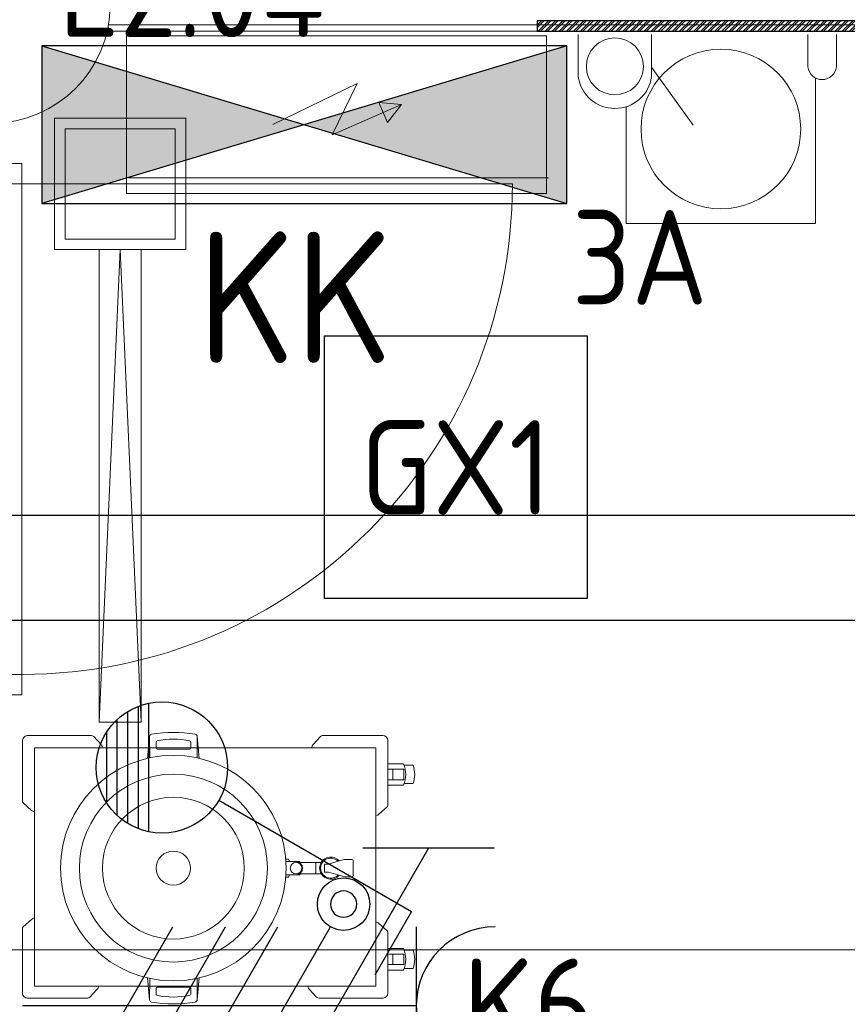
# Model space of a CAD drawing. Header units: millimetres. Extents: x -39149 to 267781, y -2340 to 58540.
# Tile 176 of 244: x 43264 to 44840, y 4997 to 6872. Entities that reach past the tile are written whole.
import ezdxf
from ezdxf.enums import TextEntityAlignment as Align

# ---------------------------------------------------------------- set-up
doc = ezdxf.new("R2010")
doc.units = ezdxf.units.MM
doc.header["$LTSCALE"] = 100
doc.header["$MEASUREMENT"] = 0
doc.linetypes.add('B0605', pattern=[141, 70, -35, 1, -35])
doc.linetypes.add('E_GOOT2', pattern=[2000, 1000, 1000])
for name, color, linetype in [('00  Bestaand', 7, 'Continuous'), ('00  Bestaande kolommen', 7, 'Continuous'), ('22 C Binnenwanden', 7, 'Continuous'), ('22 C Binnenwanden Deuren', 7, 'Continuous'), ('22 C Binnenwanden Laagscheidingslijnen', 7, 'Continuous'), ('45 Plafond', 7, 'Continuous'), ('73 Keuken', 7, 'Continuous'), ('73 Keuken 2D arcering', 7, 'Continuous'), ('A Stramien', 7, 'Continuous'), ('Achterhout', 6, 'Continuous'), ('AL$1A---_ALGEMEEN--bestaand', 9, 'Continuous'), ('EL6122--_L', 4, 'Continuous'), ('EL6131--_KG', 3, 'Continuous'), ('EL6212--_LAAGSPANNING', 3, 'Continuous'), ('EL6221--_KRACHT_400', 3, 'Continuous'), ('EL6222--_KRACHT_230', 3, 'Continuous'), ('EL6311--_LICHT_BINNEN', 3, 'Continuous')]:
    doc.layers.add(name, color=color, linetype=linetype)
doc.styles.add('BURO-018', font='isocp.shx', dxfattribs={"height": 180})
doc.styles.add('GENERATED_STYLE_3', font='swiss.ttf', dxfattribs={"width": 0.96})
doc.styles.add('STABICAD-018', font='ISOCP.SHX', dxfattribs={"height": 1.8})
doc.styles.add('STABICAD-025', font='ISOCP.SHX', dxfattribs={"height": 2.5})

# ---------------------------------------------------------------- blocks, each defined once
blk = doc.blocks.new('Slab_119_7', base_point=(34211.5, 612.1))
at = {"layer": '45 Plafond', "color": 8, "linetype": 'Continuous', "lineweight": 0}
blk.add_lwpolyline([(34211.5, 612.1, 0.066229), (50336.5, 5152.1), (50336.5, 11626.8), (48610, 11626.8), (48610, 11625), (43211.5, 11625), (43211.5, 5466.1), (41411.5, 5466.1), (41411.5, 10199.6), (34211.5, 10199.6)], format="xyb", close=True, dxfattribs=at)
blk = doc.blocks.new('Wall_50_7', base_point=(11.5, 5100))
at = {"layer": '00  Bestaand', "color": 8, "linetype": 'Continuous', "lineweight": 0}
blk.add_arc((25200.1, 63538.7), 63561, 286.632916, 293.148077, dxfattribs=at)
blk = doc.blocks.new('D1a bi h 14_35')
at = {"layer": '22 C Binnenwanden Deuren', "color": 8, "linetype": 'Continuous', "lineweight": 0}
for p, q in [((-467, 0), (-467, 934)), ((-506, 0), (-450, 0)), ((-506, 0), (-506, -114)), ((-467, 0), (467, 0)), ((-467, -40), (-467, 0)), ((450, 0), (506, 0)), ((467, 0), (467, -40)), ((506, -114), (506, 0)), ((-506, -7), (-506, -19)), ((506, -7), (506, -19)), ((-506, -19), (-506, -31)), ((-506, -31), (-506, -83)), ((506, -19), (506, -31)), ((506, -31), (506, -83)), ((467, -40), (-467, -40)), ((-450, -40), (-450, -114)), ((450, -40), (450, -114)), ((-506, -83), (-506, -95)), ((506, -83), (506, -95)), ((-506, -95), (-506, -107)), ((506, -95), (506, -107)), ((-506, -114), (-450, -114)), ((450, -114), (506, -114))]:
    blk.add_line(p, q, dxfattribs=at)
blk.add_arc((-467, 0), 934, 0, 90, dxfattribs=at)
blk = doc.blocks.new('Wall_350_7', base_point=(43211.5, 2504.8))
at = {"layer": '22 C Binnenwanden Deuren', "color": 1, "linetype": 'Continuous', "lineweight": 0, "zscale": 1000, "rotation": 270}
blk.add_blockref('D1a bi h 14_35', (43268.5, 6092.1), dxfattribs=at)
blk = doc.blocks.new('Wall_351_7', base_point=(43211.5, 6900))
at = {"layer": '22 C Binnenwanden', "color": 8, "linetype": 'Continuous', "lineweight": 0}
blk.add_line((43430.9, 6850), (50336.5, 6850), dxfattribs=at)
at = {"layer": '22 C Binnenwanden Laagscheidingslijnen', "color": 8, "linetype": 'Continuous', "lineweight": 0}
for p, q in [((43433.2, 6862), (43436.5, 6862)), ((43436.5, 6862), (50336.5, 6862))]:
    blk.add_line(p, q, dxfattribs=at)
blk = doc.blocks.new('Column_28_7', base_point=(43211.5, 6900))
at = {"layer": '00  Bestaande kolommen', "color": 8, "linetype": 'Continuous', "lineweight": 0}
blk.add_circle((43211.5, 6900), 225, dxfattribs=at)
blk = doc.blocks.new('Standard grid marker_9')
at = {"layer": 'A Stramien', "color": 8, "linetype": 'B0605', "lineweight": 0}
blk.add_line((4000, 0), (53996.3, 0), dxfattribs=at)
at = {"layer": 'A Stramien', "color": 4, "lineweight": 0, "style": 'GENERATED_STYLE_3'}
blk.add_attdef('AC_MARKERTEXT_1', text='', height=100, dxfattribs=at).set_placement((-139.2, -80), align=Align.BOTTOM_LEFT)
blk = doc.blocks.new('1114A1WD')
at = {"color": 0, "linetype": 'Continuous'}
for p, q in [((1.225, 2), (-1.225, 2)), ((1.166, 1.8), (-1.166, 1.8)), ((1.068, 1.6), (-1.068, 1.6)), ((0.917, 1.4), (-0.917, 1.4)), ((0.678, 1.2), (-0.678, 1.2))]:
    blk.add_line(p, q, dxfattribs=at)
blk = doc.blocks.new('1114A1-WD3')
at = {"color": 0, "linetype": 'Continuous'}
for p, q in [((0.625, 3.333), (2.742, 7)), ((2.742, 7), (3.955, 6.3))]:
    blk.add_line(p, q, dxfattribs=at)
blk.add_circle((0, 2.25), 1.25, dxfattribs=at)
at = {"color": 0, "zscale": 100}
blk.add_blockref('1114A1WD', (0, 0), dxfattribs=at)
at = {"color": 0, "linetype": 'Continuous', "style": 'BURO-018'}
blk.add_attdef('SWITCHCODE', text='', height=1.8, dxfattribs=at).set_placement((3.356, 9), align=Align.MIDDLE)
at = {"color": 0, "linetype": 'Continuous', "style": 'BURO-018', "flags": 1}
blk.add_attdef('ARTICLECODE', text='', height=1.8, dxfattribs=at).set_placement((0, 0), align=Align.MIDDLE)
blk = doc.blocks.new('111406-WD3')
at = {"color": 0, "linetype": 'Continuous'}
for p, q in [((0.625, 3.333), (2.742, 7)), ((2.742, 7), (3.955, 6.3)), ((-0.625, 1.167), (-2.742, -2.5)), ((-2.742, -2.5), (-3.955, -1.8))]:
    blk.add_line(p, q, dxfattribs=at)
blk.add_circle((0, 2.25), 1.25, dxfattribs=at)
at = {"color": 0, "zscale": 100}
blk.add_blockref('1114A1WD', (0, 0), dxfattribs=at)
at = {"color": 0, "linetype": 'Continuous', "style": 'BURO-018'}
blk.add_attdef('SWITCHCODE', text='', height=1.8, dxfattribs=at).set_placement((3.416, 9), align=Align.MIDDLE)
at = {"color": 0, "linetype": 'Continuous', "style": 'BURO-018', "flags": 1}
blk.add_attdef('ARTICLECODE', text='', height=1.8, dxfattribs=at).set_placement((0, 0), align=Align.MIDDLE)
blk = doc.blocks.new('E00120')
at = {"color": 0, "linetype": 'Continuous'}
for p, q in [((-2.5, 2.5), (2.5, 2.5)), ((-2.5, -2.5), (-2.5, 2.5)), ((2.5, 2.5), (2.5, -2.5)), ((2.5, -2.5), (-2.5, -2.5))]:
    blk.add_line(p, q, dxfattribs=at)
at = {"color": 0, "linetype": 'Continuous', "style": 'BURO-018'}
for tag, p in [('PANEL', (0, 8)), ('CIRCUIT', (0, 5)), ('SUBCIRCUIT', (4.5, 5)), ('LIGHTFIXTURECODE', (0, 0)), ('SWITCHCODE', (4.5, -4.5))]:
    blk.add_attdef(tag, text='', height=1.8, dxfattribs=at).set_placement(p, align=Align.MIDDLE)
blk = doc.blocks.new('111304')
at = {"color": 0, "linetype": 'Continuous'}
for p, q in [((-1.5, 4.5), (1.5, 4.5)), ((0, 1), (0, 4.5))]:
    blk.add_line(p, q, dxfattribs=at)
blk.add_arc((0, 6), 1.5, 180, 0, dxfattribs=at)
at = {"color": 0, "linetype": 'Continuous', "style": 'BURO-018'}
for tag, p in [('PANEL', (0, 11.5)), ('CIRCUIT', (0, 8.5)), ('SUBCIRCUIT', (4.5, 8.5))]:
    blk.add_attdef(tag, text='', height=1.8, dxfattribs=at).set_placement(p, align=Align.MIDDLE)
at = {"color": 0, "linetype": 'Continuous', "style": 'BURO-018', "flags": 1}
for tag, p in [('POWERCODE', (13, 8.5)), ('ARTICLECODE', (0, 0))]:
    blk.add_attdef(tag, text='', height=1.8, dxfattribs=at).set_placement(p, align=Align.MIDDLE)
blk = doc.blocks.new('1116A4B')
at = {"color": 0, "linetype": 'Continuous'}
for p, q in [((-5, 4), (-5, 1)), ((5, 4), (-5, 4)), ((-5, 4), (5, 1)), ((5, 4), (-5, 1)), ((5, 1), (5, 4)), ((-5, 1), (5, 1))]:
    blk.add_line(p, q, dxfattribs=at)
for points in [[(-5, 4), (0, 2.5), (-5, 1)], [(5, 4), (0, 2.5), (5, 1)]]:
    blk.add_solid(points, dxfattribs=at)
at = {"color": 0, "linetype": 'Continuous', "style": 'STABICAD-018'}
for tag, p in [('PANEL', (0, 15)), ('CIRCUIT', (0, 9)), ('SUBCIRCUIT', (4.5, 9)), ('PANELNAME', (0, 6)), ('ARTICLECODE', (0, 0))]:
    blk.add_attdef(tag, text='', height=1.8, dxfattribs=at).set_placement(p, align=Align.MIDDLE)
blk.add_attdef('CASCADINGPANEL', (0, 0), '', height=1.8, dxfattribs=at)
blk = doc.blocks.new('111304D')
at = {"layer": 'AL$1A---_ALGEMEEN--bestaand', "color": 0, "linetype": 'Continuous'}
for p, q in [((-3, 9.982), (-3, 7.482)), ((-3, 8.732), (1.5, 6.134)), ((-1.5, 8.5), (1.5, 8.5)), ((0, 1), (0, 8.5)), ((1.5, 5.134), (-1.5, 6.866)), ((1.5, 4.134), (-1.5, 5.866)), ((1.5, 3.134), (-1.5, 4.866)), ((1.5, 2.134), (-1.5, 3.866))]:
    blk.add_line(p, q, dxfattribs=at)
blk.add_lwpolyline([(-1.683, 7.116, 1), (-2.183, 7.116, 1)], format="xyb", close=True, dxfattribs=at)
blk.add_circle((-1.933, 7.116), 0.5, dxfattribs=at)
blk.add_arc((0, 10), 1.5, 180, 0, dxfattribs=at)
at = {"layer": 'AL$1A---_ALGEMEEN--bestaand', "color": 0, "linetype": 'Continuous', "style": 'BURO-018'}
for tag, p in [('CIRCUIT', (0, 12.5)), ('PANEL', (0, 12.5)), ('SUBCIRCUIT', (4.5, 12.5))]:
    blk.add_attdef(tag, text='', height=1.8, dxfattribs=at).set_placement(p, align=Align.MIDDLE)
at = {"layer": 'AL$1A---_ALGEMEEN--bestaand', "color": 0, "linetype": 'Continuous', "style": 'BURO-018', "flags": 1}
for tag, p in [('POWERCODE', (13, 12.5)), ('ARTICLECODE', (0, 0))]:
    blk.add_attdef(tag, text='', height=1.8, dxfattribs=at).set_placement(p, align=Align.MIDDLE)

msp = doc.modelspace()

# ---------------------------------------------------------------- hatches: boundary and pattern name
at = {"layer": 'Achterhout'}
h = msp.add_hatch(dxfattribs=at)
h.set_pattern_fill('ANSI32', color=256)
h.set_pattern_definition([(45, (6881.397, -3700.376), (-6.735192, 6.735192), []), (45, (6885.887, -3700.376), (-6.735192, 6.735192), [])])
h.paths.add_polyline_path([(44249.4, 6850), (44949.4, 6850), (44949.4, 6870), (44249.4, 6870)])

# ---------------------------------------------------------------- linework, layer by layer
at = {"layer": '73 Keuken', "color": 8, "linetype": 'Continuous', "lineweight": 0}
for p, q in [((43467.6, 6841.2), (43467.6, 6541.2)), ((44267.6, 6841.2), (43467.6, 6841.2)), ((44267.6, 6541.2), (44267.6, 6841.2)), ((44327.6, 6843.7), (44327.6, 6763.7)), ((44467.6, 6763.7), (44467.6, 6843.7)), ((44765, 6843.7), (44765, 6782.1)), ((44819.4, 6782.1), (44819.4, 6843.7)), ((44467.6, 6781.6), (44546.8, 6670.9)), ((44779.4, 6760.1), (44779.4, 6483.7)), ((43746.1, 6672.2), (43906.8, 6750.5)), ((43906.8, 6750.5), (43859.2, 6652.9)), ((43991.6, 6710.7), (43947.9, 6714.6)), ((43947.9, 6714.6), (43956.3, 6695.3)), ((43859.2, 6652.9), (43991.6, 6710.7)), ((43964.7, 6676), (43956.3, 6695.3)), ((43991.6, 6710.7), (43964.7, 6676)), ((44419.4, 6483.7), (44419.4, 6706.6)), ((43330.7, 6434.2), (43330.7, 6684.2)), ((43330.7, 6684.2), (43580.7, 6684.2)), ((43580.7, 6684.2), (43580.7, 6434.2)), ((43350.7, 6454.2), (43350.7, 6664.2)), ((43350.7, 6664.2), (43560.7, 6664.2)), ((43560.7, 6664.2), (43560.7, 6454.2)), ((44271.3, 6570.6), (43471.3, 6570.6)), ((43467.6, 6541.2), (44267.6, 6541.2)), ((44779.4, 6483.7), (44419.4, 6483.7)), ((43560.7, 6454.2), (43350.7, 6454.2)), ((43580.7, 6434.2), (43330.7, 6434.2)), ((43415.7, 5534.2), (43415.7, 6434.2)), ((43415.7, 6434.2), (43495.7, 6434.2)), ((43455.7, 6434.2), (43415.7, 5534.2)), ((43495.7, 5534.2), (43455.7, 6434.2)), ((43495.7, 6434.2), (43495.7, 5534.2)), ((43495.7, 5534.2), (43415.7, 5534.2)), ((43269.5, 5383.9), (43269.5, 5498.5)), ((43278.5, 5508.5), (43400.8, 5508.5)), ((43405.3, 5506.9), (43419.4, 5491.4)), ((43507.6, 5465.2), (43511.6, 5506.9)), ((43512, 5466.1), (43511.6, 5506.9)), ((43524, 5484.6), (43524, 5496.3)), ((43590, 5496.3), (43590, 5484.6)), ((43602.3, 5506.9), (43602, 5466.1)), ((43606.3, 5465.2), (43602.3, 5506.9)), ((43823.1, 5491.4), (43837.2, 5506.9)), ((43840.9, 5508.5), (43955.5, 5508.5)), ((43965.5, 5499.5), (43965.5, 5377.3)), ((43292.5, 5485.5), (43942.5, 5485.5)), ((43292.5, 5031.5), (43292.5, 5485.5)), ((43588, 5482.6), (43526, 5482.6)), ((43942.5, 5485.5), (43942.5, 5031.5)), ((43965.2, 5444.5), (43995.8, 5444.5)), ((43966.6, 5455), (43995.3, 5455)), ((43974.8, 5424.5), (43974.8, 5444.5)), ((43995.8, 5444.5), (43995.8, 5424.5)), ((43996.5, 5452), (44013.5, 5452)), ((43995.8, 5424.5), (43965.5, 5424.5)), ((43995.3, 5414), (43965.5, 5414)), ((44013.5, 5417), (43996.5, 5417.1)), ((43286.6, 5366.1), (43271.1, 5380.2)), ((43963.9, 5372.7), (43948.4, 5358.6)), ((43771.1, 5273.4), (43776.1, 5273.4)), ((43776.1, 5273.4), (43777.3, 5270.6)), ((43777.3, 5270.6), (43777.4, 5268.6)), ((43872.4, 5269.8), (43852.1, 5263.9)), ((43872.4, 5269.8), (43882.7, 5272.7)), ((43882.7, 5272.7), (43896.6, 5272.7)), ((43899.6, 5269.9), (43899.6, 5242.4)), ((43777.4, 5268.6), (43771.4, 5268.6)), ((43777.4, 5268.6), (43797.5, 5268.8)), ((43797.5, 5268.8), (43797.5, 5267.6)), ((43797.5, 5267.6), (43797.5, 5267.1)), ((43797.5, 5267.1), (43828.5, 5267.1)), ((43828.5, 5267.1), (43828.5, 5245.1)), ((43828.5, 5267.1), (43838.6, 5267.1)), ((43852.1, 5263.9), (43845, 5263.9)), ((43845, 5263.9), (43845, 5248.4)), ((43776.1, 5238.8), (43771.1, 5238.8)), ((43777.4, 5243.6), (43771.4, 5243.6)), ((43777.4, 5242.2), (43776.1, 5238.8)), ((43797.5, 5243.4), (43777.4, 5243.6)), ((43777.4, 5243.6), (43777.4, 5242.2)), ((43828.5, 5245.1), (43797.5, 5245.1)), ((43797.5, 5245.1), (43797.5, 5243.4)), ((43829.1, 5245.1), (43838.6, 5245.1)), ((43845, 5248.4), (43852.1, 5248.4)), ((43852.1, 5248.4), (43883.6, 5239.4)), ((43883.6, 5239.4), (43896.6, 5239.4)), ((43271.1, 5144.3), (43286.6, 5158.4)), ((43269.6, 5017.5), (43269.5, 5139.8)), ((43948.4, 5150.9), (43963.9, 5136.8)), ((43965.5, 5133.1), (43965.5, 5018.5)), ((43966.6, 5103), (43995.3, 5103)), ((43965.2, 5092.5), (43995.8, 5092.5)), ((43974.8, 5072.5), (43974.8, 5092.5)), ((43995.8, 5092.5), (43995.8, 5072.5)), ((43996.5, 5100), (44013.5, 5100)), ((43995.8, 5072.5), (43965.5, 5072.5)), ((44013.5, 5065), (43996.5, 5065.1)), ((43507.6, 5047.1), (43511.6, 5005.4)), ((43512, 5046.1), (43511.6, 5005.4)), ((43602.3, 5005.4), (43602, 5046.1)), ((43606.3, 5047.1), (43602.3, 5005.4)), ((43995.3, 5062), (43965.5, 5062)), ((43942.5, 5031.5), (43292.5, 5031.5)), ((43411.9, 5025.6), (43397.8, 5010.1)), ((43524, 5027.6), (43524, 5015.9)), ((43588, 5029.6), (43526, 5029.6)), ((43590, 5015.9), (43590, 5027.6)), ((43829.7, 5010.1), (43815.6, 5025.6)), ((43394.1, 5008.5), (43279.5, 5008.5)), ((43956.5, 5008.5), (43834.3, 5008.5))]:
    msp.add_line(p, q, dxfattribs=at)
for centre, radius in [((44397.6, 6783), 54.2), ((44599.4, 6663.7), 152), ((43557, 5256.1), 214.8), ((43557, 5256.1), 179), ((43557, 5256.1), 135), ((43557, 5256.1), 32.5), ((43790.5, 5256.1), 11)]:
    msp.add_circle(centre, radius, dxfattribs=at)
for centre, radius, start, end in [((44792.2, 6785.3), 27.4, 186.7098, 353.2902), ((44397.6, 6773.7), 70.7, 188.1301, 351.8699), ((43557, 5241.4), 273, 81.2282, 98.7718), ((43279.5, 5498.5), 10, 95.625, 180), ((43400.8, 5501.4), 7.09, 50.3682, 90.0226), ((43516, 5506.9), 4.37, 98.7718, 180.4657), ((43526, 5496.3), 2, 102.2197, 180), ((43557, 5353.2), 148.5, 77.7803, 102.2197), ((43588, 5496.3), 2, 0, 77.7803), ((43597.9, 5506.9), 4.37, 359.5343, 81.2282), ((43840.9, 5503.5), 5, 90, 137.6195), ((43955.5, 5498.5), 10, 5.625, 90), ((43412.1, 5484.6), 10, 14.3676, 42.3805), ((43526, 5484.6), 2, 180, 270), ((43588, 5484.6), 2, 270, 0), ((43830.5, 5484.6), 10, 137.6195, 174.97), ((43947, 5434.5), 52.5, 337.0351, 22.9649), ((43964, 5434.5), 52.5, 340.5448, 19.4552), ((43274.5, 5383.9), 5, 180, 227.6195), ((43293.4, 5373.5), 10, 227.6195, 264.97), ((43958.4, 5377.2), 7.09, 320.3682, 0.0226), ((43941.6, 5366), 10, 284.3676, 312.3805), ((43856.5, 5256.1), 19.1, 43.1282, 316.8718), ((43856.5, 5256.1), 21, 40.529, 148.4119), ((43896.6, 5269.7), 3, 2.3077, 90), ((43790.5, 5256.1), 12.5, 270, 90), ((43856.5, 5256.1), 21, 148.4119, 211.5881), ((43856.5, 5256.1), 21, 211.5881, 319.471), ((43896.6, 5242.4), 3, 270, 0), ((43293.4, 5151), 10, 104.3676, 132.3805), ((43276.6, 5139.8), 7.09, 140.3682, 180.0226), ((43941.6, 5143.5), 10, 47.6195, 84.97), ((43960.5, 5133.1), 5, 0, 47.6195), ((43947, 5082.5), 52.5, 337.0351, 22.9649), ((43964, 5082.5), 52.5, 340.5448, 19.4552), ((43404.6, 5032.4), 10, 317.6195, 354.97), ((43526, 5027.6), 2, 90, 180), ((43588, 5027.6), 2, 0, 90), ((43823, 5032.4), 10, 194.3676, 222.3805), ((43279.5, 5018.5), 10, 185.625, 270), ((43394.1, 5013.5), 5, 270, 317.6195), ((43526, 5015.9), 2, 180, 257.7803), ((43557, 5159.1), 148.5, 257.7803, 282.2197), ((43588, 5015.9), 2, 282.2197, 0), ((43834.3, 5015.6), 7.09, 230.3682, 270.0226), ((43955.5, 5018.5), 10, 275.625, 0), ((43516, 5005.3), 4.37, 179.5343, 261.2282), ((43557, 5270.8), 273, 261.2282, 278.7718), ((43597.9, 5005.3), 4.37, 278.7718, 0.4657)]:
    msp.add_arc(centre, radius, start, end, dxfattribs=at)
at = {"layer": '73 Keuken 2D arcering', "color": 8, "linetype": 'Continuous', "lineweight": 0}
for points in [[(43560.7, 6664.2), (43560.7, 6454.2), (43350.7, 6454.2), (43350.7, 6664.2)], [(43560.7, 6454.2), (43350.7, 6454.2), (43350.7, 6664.2), (43560.7, 6664.2)]]:
    msp.add_lwpolyline(points, close=True, dxfattribs=at)
at = {"layer": 'Achterhout'}
msp.add_lwpolyline([(44249.4, 6850), (44949.4, 6850), (44949.4, 6870), (44249.4, 6870)], close=True, dxfattribs=at)
at = {"layer": 'EL6122--_L'}
msp.add_arc((25186.5, 63538.5), 63640.1, 246.67311, 293.32689, dxfattribs=at)
at = {"layer": 'EL6131--_KG', "linetype": 'E_GOOT2'}
for p, q in [((42619.2, 5928.2), (50239.3, 5928.2)), ((42419.2, 5728.2), (50239.3, 5728.2))]:
    msp.add_line(p, q, dxfattribs=at)

# ---------------------------------------------------------------- block references
at = {"layer": '00  Bestaand', "color": 1, "lineweight": 0}
msp.add_blockref('Wall_50_7', (11.5, 5100), dxfattribs=at)
at = {"layer": '00  Bestaande kolommen', "color": 3, "lineweight": 0}
msp.add_blockref('Column_28_7', (43211.5, 6900), dxfattribs=at)
at = {"layer": '22 C Binnenwanden', "color": 1, "lineweight": 0}
for name, p in [('Wall_350_7', (43211.5, 2504.8)), ('Wall_351_7', (43211.5, 6900))]:
    msp.add_blockref(name, p, dxfattribs=at)
at = {"layer": '45 Plafond', "color": 252, "linetype": 'Continuous', "lineweight": 0}
msp.add_blockref('Slab_119_7', (34211.5, 612.1), dxfattribs=at)
at = {"layer": 'A Stramien', "color": 1, "linetype": 'Continuous', "lineweight": 0, "zscale": 1000}
msp.add_blockref('Standard grid marker_9', (-5984.8, 5100.3), dxfattribs=at)
at = {"layer": 'EL6212--_LAAGSPANNING', "linetype": 'Continuous'}
ref = msp.add_blockref('1116A4B', (43806.4, 6422.1), dxfattribs=dict(at, xscale=100, yscale=100))
ref.add_attrib('PANELNAME', 'KK', dxfattribs={"layer": '0', "color": 3, "linetype": 'ByBlock', "height": 250, "style": 'STABICAD-025'}).set_placement((43788.4, 6343.5), align=Align.MIDDLE)
at = {"layer": 'EL6221--_KRACHT_400', "linetype": 'Continuous'}
ref = msp.add_blockref('111304D', (43169.5, 4994.3), dxfattribs=dict(at, xscale=100, yscale=100, rotation=270))
ref.add_attrib('CIRCUIT', 'K6', dxfattribs={"layer": '0', "color": 1, "linetype": 'ByBlock', "height": 180, "style": 'STABICAD-018'}).set_placement((44233.8, 4994.3), align=Align.MIDDLE)
ref.add_attrib('SUBCIRCUIT', 'E 27.03', dxfattribs={"layer": '0', "color": 1, "linetype": 'ByBlock', "height": 180, "style": 'STABICAD-018'}).set_placement((44233.8, 4688.7), align=Align.MIDDLE)
at = {"layer": 'EL6222--_KRACHT_230', "linetype": 'Continuous'}
ref = msp.add_blockref('111304', (43174, 7219.7), dxfattribs=dict(at, xscale=100, yscale=100, zscale=100, rotation=270))
ref.add_attrib('CIRCUIT', '2', dxfattribs={"layer": '0', "color": 3, "linetype": 'ByBlock', "height": 180, "style": 'BURO-018'}).set_placement((43885, 7218.8), align=Align.MIDDLE)
ref.add_attrib('SUBCIRCUIT', 'E2.04', dxfattribs={"layer": '0', "color": 3, "linetype": 'ByBlock', "height": 180, "style": 'BURO-018'}).set_placement((43591.5, 6929.1), align=Align.MIDDLE)
at = {"layer": 'EL6311--_LICHT_BINNEN', "linetype": 'Continuous'}
ref = msp.add_blockref('E00120', (44094.9, 6019.6), dxfattribs=dict(at, xscale=100, yscale=100, zscale=100))
ref.add_attrib('CIRCUIT', '3A', dxfattribs={"layer": '0', "color": 3, "linetype": 'ByBlock', "height": 180, "style": 'BURO-018'}).set_placement((44444.9, 6419.6), align=Align.MIDDLE)
ref.add_attrib('LIGHTFIXTURECODE', 'GX1', dxfattribs={"layer": '0', "color": 3, "linetype": 'ByBlock', "height": 180, "style": 'BURO-018'}).set_placement((44094.9, 6019.6), align=Align.MIDDLE)
at = {"layer": 'EL6311--_LICHT_BINNEN', "linetype": 'Continuous', "xscale": 100, "yscale": 100, "zscale": 100, "rotation": 270}
msp.add_blockref('1114A1-WD3', (43310.3, 5447.8), dxfattribs=at)
at = {"layer": 'EL6311--_LICHT_BINNEN', "linetype": 'Continuous'}
ref = msp.add_blockref('111406-WD3', (43309.4, 4693.6), dxfattribs=dict(at, xscale=100, yscale=100, zscale=100, rotation=90))
ref.add_attrib('SWITCHCODE', 'a', dxfattribs={"layer": '0', "color": 3, "linetype": 'ByBlock', "height": 180, "style": 'BURO-018'}).set_placement((43332.7, 4362.9), align=Align.MIDDLE)

doc.saveas('drawing.dxf')
